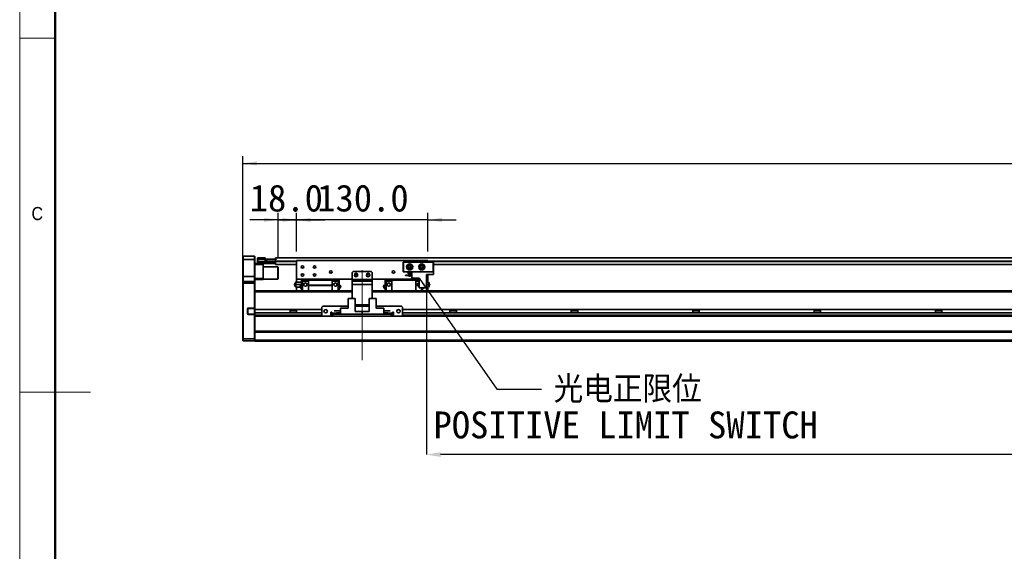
# Model space of a CAD drawing. Header units: millimetres. Extents: x 35 to 2905, y 35 to 2044.
# Tile 2 of 11: x 35 to 1008, y 882 to 1408. Entities that reach past the tile are written whole.
import ezdxf

# ---------------------------------------------------------------- set-up
doc = ezdxf.new("R2010")
doc.units = ezdxf.units.MM
doc.header["$LTSCALE"] = 7
doc.header["$PDSIZE"] = -1
doc.linetypes.add('CENTERX2', pattern=[20.32, 12.7, -2.54, 2.54, -2.54])
doc.layers.add('黑色实线', color=7, linetype='Continuous')
doc.styles.add('SLDTEXTSTYLE1', font='Gothic.ttf', dxfattribs={"width": 0.913})
doc.styles.add('SLDTEXTSTYLE8', font='txt')
doc.styles.add('SLDTEXTSTYLE9', font='txt', dxfattribs={"bigfont": 'bigfont'})
doc.dimstyles.new('SLDDIMSTYLE0', dxfattribs={"dimtxt": 26.6, "dimasz": 14, "dimexe": 0, "dimexo": 0.0625, "dimgap": 6.65, "dimtad": 2, "dimdec": 1, "dimrnd": 1e-09, "dimzin": 4, "dimdsep": 46, "dimtxsty": 'SLDTEXTSTYLE8', "dimsah": 1, "dimcen": 0.09, "dimadec": 0, "dimazin": 1, "dimtfac": 1, "dimtdec": 1, "dimtmove": 0, "dimatfit": 0, "dimfxl": 0, "dimfrac": 2, "dimtolj": 1, "dimtzin": 12, "dimarcsym": 0})
doc.dimstyles.new('SLDDIMSTYLE2', dxfattribs={"dimtxt": 0.18, "dimasz": 14, "dimexe": 0, "dimexo": 0.0625, "dimgap": 0, "dimtad": 0, "dimtih": 1, "dimtoh": 1, "dimdec": 0, "dimrnd": 1e-09, "dimzin": 0, "dimdsep": 46, "dimtxsty": 'Standard', "dimsah": 1, "dimcen": 0.09, "dimadec": 0, "dimazin": 0, "dimtfac": 14, "dimtdec": 0, "dimtofl": 0, "dimtmove": 0, "dimatfit": 3, "dimfxl": 0, "dimfrac": 2, "dimtolj": 1, "dimtzin": 0, "dimarcsym": 0})
doc.dimstyles.new('SLDDIMSTYLE5', dxfattribs={"dimtxt": 26.6, "dimasz": 14, "dimexe": 0, "dimexo": 0.0625, "dimgap": 6.65, "dimtad": 2, "dimdec": 1, "dimrnd": 1e-09, "dimzin": 4, "dimdsep": 46, "dimtxsty": 'SLDTEXTSTYLE8', "dimsah": 1, "dimcen": 0.09, "dimadec": 0, "dimazin": 1, "dimtfac": 1, "dimtdec": 1, "dimtofl": 0, "dimtmove": 0, "dimatfit": 3, "dimfxl": 0, "dimfrac": 2, "dimtolj": 1, "dimtzin": 12, "dimarcsym": 0})

# ---------------------------------------------------------------- blocks, each defined once
blk = doc.blocks.new('_D_19')
at = {"layer": '黑色实线'}
for p, q in [((255.56, 1156.17), (255.56, 1272.68)), ((255.56, 1265.68), (2111.56, 1265.68)), ((2111.56, 1156.17), (2111.56, 1272.68))]:
    blk.add_line(p, q, dxfattribs=at)
for points in [[(255.56, 1265.68), (269.56, 1263.58), (269.56, 1267.78)], [(2111.56, 1265.68), (2097.56, 1267.78), (2097.56, 1263.58)]]:
    blk.add_solid(points, dxfattribs=at)
at = {"layer": '黑色实线', "insert": (1129.45, 1300.58), "char_height": 26.6, "attachment_point": 1, "style": 'SLDTEXTSTYLE8'}
blk.add_mtext('1856.0', dxfattribs=at)
blk = doc.blocks.new('_D_20')
at = {"layer": '黑色实线'}
for p, q in [((308.56, 1209.78), (280.56, 1209.78)), ((308.56, 1178.67), (308.56, 1216.78)), ((438.56, 1209.78), (308.56, 1209.78)), ((438.56, 1178.67), (438.56, 1216.78)), ((438.56, 1209.78), (466.56, 1209.78))]:
    blk.add_line(p, q, dxfattribs=at)
for points in [[(308.56, 1209.78), (294.56, 1211.88), (294.56, 1207.68)], [(438.56, 1209.78), (452.56, 1207.68), (452.56, 1211.88)]]:
    blk.add_solid(points, dxfattribs=at)
at = {"layer": '黑色实线', "insert": (329.12, 1244.68), "char_height": 26.6, "attachment_point": 1, "style": 'SLDTEXTSTYLE8'}
blk.add_mtext('130.0', dxfattribs=at)
blk = doc.blocks.new('_D_22')
at = {"layer": '黑色实线'}
for p, q in [((290.56, 1209.78), (262.56, 1209.78)), ((290.56, 1171.87), (290.56, 1216.78)), ((290.56, 1209.78), (308.56, 1209.78)), ((308.56, 1178.67), (308.56, 1216.78)), ((308.56, 1209.78), (336.56, 1209.78))]:
    blk.add_line(p, q, dxfattribs=at)
for points in [[(290.56, 1209.78), (276.56, 1211.88), (276.56, 1207.68)], [(308.56, 1209.78), (322.56, 1207.68), (322.56, 1211.88)]]:
    blk.add_solid(points, dxfattribs=at)
at = {"layer": '黑色实线', "insert": (262.43, 1244.68), "char_height": 26.6, "attachment_point": 1, "style": 'SLDTEXTSTYLE8'}
blk.add_mtext('18.0', dxfattribs=at)
blk = doc.blocks.new('_D_24')
at = {"layer": 'Defpoints', "color": 0}
for p in [(437.06, 1142.78), (1897.06, 1139.28), (437.06, 977.78)]:
    blk.add_point(p, dxfattribs=at)
at = {"layer": '黑色实线', "color": 0, "lineweight": -2}
for p, q in [((437.06, 1142.72), (437.06, 977.78)), ((1897.06, 1139.22), (1897.06, 977.78)), ((1883.06, 977.78), (451.06, 977.78))]:
    blk.add_line(p, q, dxfattribs=at)
at = {"layer": '黑色实线', "color": 0}
for points in [[(451.06, 980.11), (451.06, 975.44), (437.06, 977.78)], [(1883.06, 980.11), (1883.06, 975.44), (1897.06, 977.78)]]:
    blk.add_solid(points, dxfattribs=at)
at = {"layer": '黑色实线', "color": 0, "insert": (1181.43, 971.13), "char_height": 26.6, "attachment_point": 2, "style": 'SLDTEXTSTYLE8'}
blk.add_mtext('\\A1;Stroke T=1460.0', dxfattribs=at)
blk = doc.blocks.new('SW_NOTE_9')
at = {"layer": '黑色实线', "color": 0, "char_height": 26.6, "attachment_point": 2}
for s, insert, style in [('光电正限位', (85.05, 13.16), 'SLDTEXTSTYLE9'), ('POSITIVE LIMIT SWITCH', (83.07, -22.01), 'SLDTEXTSTYLE8')]:
    blk.add_mtext(s, dxfattribs=dict(at, insert=insert, style=style))

msp = doc.modelspace()

# ---------------------------------------------------------------- linework, layer by layer
at = {"color": 7, "linetype": 'Continuous', "lineweight": 18}
for p, q in [((35, 2044), (35, 35)), ((70, 2009), (70, 70)), ((35, 1389.5), (70, 1389.5)), ((35, 1039.5), (105, 1039.5))]:
    msp.add_line(p, q, dxfattribs=at)
at = {"color": 7, "linetype": 'Continuous', "lineweight": 50}
msp.add_line((70, 2009), (70, 70), dxfattribs=at)
at = {"color": 7, "linetype": 'Continuous', "lineweight": 35}
for p, q in [((255.8639302, 1173.7777746), (255.56394, 1173.4777695)), ((255.56394, 1170.7777685), (255.56394, 1173.4777695)), ((255.8639302, 1170.7777685), (255.56394, 1170.7777685)), ((255.56394, 1153.7777713), (255.56394, 1170.7777685)), ((255.8639302, 1173.7777746), (255.8639302, 1170.7777685)), ((255.8639302, 1173.7777746), (267.2639295, 1173.7777746)), ((267.2639295, 1170.7777685), (255.8639302, 1170.7777685)), ((255.8639302, 1170.7777685), (255.8639302, 1153.7777713)), ((267.2639295, 1170.7777685), (267.2639295, 1173.7777746)), ((267.2639295, 1173.7777746), (267.5639345, 1173.4777695)), ((267.2639295, 1153.7777713), (267.2639295, 1170.7777685)), ((267.2639295, 1170.7777685), (267.5639345, 1170.7777685)), ((267.5639345, 1173.4777695), (267.5639345, 1170.7777685)), ((267.5639345, 1170.7777685), (267.5639345, 1153.7777713)), ((270.0639322, 1171.9777739), (270.3639223, 1172.2777716)), ((270.0639322, 1170.7777685), (270.0639322, 1171.9777739)), ((270.0639322, 1168.2777709), (270.0639322, 1170.7777685)), ((270.0639322, 1170.7777685), (270.3639223, 1170.7777685)), ((270.3639223, 1168.2777709), (270.0639322, 1168.2777709)), ((270.0639322, 1167.0777729), (270.0639322, 1168.2777709)), ((270.3639223, 1172.2777716), (270.3639223, 1170.7777685)), ((270.3639223, 1172.2777716), (277.563925, 1172.2777716)), ((277.563925, 1170.7777685), (270.3639223, 1170.7777685)), ((270.3639223, 1170.7777685), (270.3639223, 1168.2777709)), ((270.3639223, 1168.2777709), (287.7639487, 1168.2777709)), ((270.3639223, 1168.2777709), (270.3639223, 1166.7777679)), ((277.563925, 1172.2777716), (277.563925, 1170.7777685)), ((277.563925, 1168.4777743), (277.563925, 1170.7777685)), ((277.563925, 1168.7777719), (287.7639487, 1168.7777719)), ((287.7639487, 1168.4777743), (277.563925, 1168.4777743)), ((278.0639484, 1168.7777719), (278.0639484, 1168.9777679)), ((278.0639484, 1168.9777679), (278.5639419, 1168.9777679)), ((278.5639419, 1168.9777679), (278.5639419, 1170.9777719)), ((278.5639419, 1170.9777719), (279.0639355, 1170.9777719)), ((279.0639355, 1168.9777679), (278.5639419, 1168.9777679)), ((279.0639355, 1170.9777719), (279.0639355, 1168.9777679)), ((279.0639355, 1170.9777719), (288.0639388, 1170.9777719)), ((279.0639355, 1168.9777679), (288.0639388, 1168.9777679)), ((287.7639487, 1168.7777719), (287.7639487, 1168.4777743)), ((287.7639487, 1168.7777719), (288.0639388, 1168.4777743)), ((287.7639487, 1168.7777719), (288.0639388, 1168.7777719)), ((287.7639487, 1168.2777709), (287.7639487, 1168.4777743)), ((287.7639487, 1168.4777743), (288.0639388, 1168.4777743)), ((287.7639487, 1166.7777679), (287.7639487, 1168.2777709)), ((287.7639487, 1168.2777709), (288.0639388, 1168.2777709)), ((2079.064007, 1172.127769), (288.0639388, 1172.127769)), ((288.0639388, 1172.127769), (288.0639388, 1170.9777719)), ((288.0639388, 1168.9777679), (288.0639388, 1170.9777719)), ((288.0639388, 1170.9777719), (288.5639324, 1170.9777719)), ((288.0639388, 1169.1277704), (288.0639388, 1168.6277694)), ((288.0639388, 1168.6277694), (288.0639388, 1165.6277707)), ((288.5639324, 1170.9777719), (288.5639324, 1170.7860834)), ((308.5639431, 1169.7777739), (308.5639431, 1151.27777)), ((438.5639384, 1169.7777739), (308.5639431, 1169.7777739)), ((414.063926, 1167.9777733), (414.3639459, 1168.2777709)), ((414.3639459, 1168.2777709), (414.4881918, 1167.9777733)), ((414.3639459, 1168.2777709), (443.763937, 1168.2777709)), ((438.5639384, 1169.7777739), (438.5639384, 1168.2777709)), ((443.763937, 1168.2777709), (443.6396613, 1167.9777733)), ((443.763937, 1168.2777709), (444.0639272, 1167.9777733)), ((267.5639345, 1166.7777679), (270.3639223, 1166.7777679)), ((275.563921, 1165.7777733), (267.5639345, 1165.7777733)), ((270.3639223, 1166.7777679), (270.0639322, 1167.0777729)), ((287.7639487, 1166.7777679), (270.3639223, 1166.7777679)), ((275.563921, 1166.7777679), (275.563921, 1165.7777733)), ((275.563921, 1165.7777733), (275.563921, 1151.777771)), ((290.2639463, 1163.2777719), (275.563921, 1163.2777719)), ((287.7639487, 1166.7777679), (288.0639388, 1167.0777729)), ((308.5639431, 1165.6277707), (288.0639388, 1165.6277707)), ((290.5639365, 1162.9777706), (290.2639463, 1163.2777719)), ((290.2639463, 1151.27777), (290.2639463, 1163.2777719)), ((290.5639365, 1162.9777706), (290.5639365, 1151.5777713)), ((364.5639374, 1158.7777703), (363.5639205, 1157.777772)), ((382.5639441, 1158.7777703), (364.5639374, 1158.7777703)), ((383.5639312, 1157.777772), (382.5639441, 1158.7777703)), ((414.3639459, 1167.853505), (414.063926, 1167.9777733)), ((414.063926, 1158.5777706), (414.063926, 1167.9777733)), ((414.3639459, 1158.7020351), (414.063926, 1158.5777706)), ((414.3639459, 1158.277773), (414.063926, 1158.5777706)), ((414.4881918, 1167.9777733), (414.3639459, 1167.853505)), ((414.3639459, 1167.853505), (414.3639459, 1158.7020351)), ((414.3639459, 1158.7020351), (414.4881918, 1158.5777706)), ((414.4881918, 1158.5777706), (414.3639459, 1158.277773)), ((443.6396613, 1167.9777733), (414.4881918, 1167.9777733)), ((414.4881918, 1158.5777706), (443.6396613, 1158.5777706)), ((443.763937, 1167.853505), (443.6396613, 1167.9777733)), ((443.6396613, 1158.5777706), (443.763937, 1158.7020351)), ((443.6396613, 1158.5777706), (443.763937, 1158.277773)), ((444.0639272, 1167.9777733), (443.763937, 1167.853505)), ((443.763937, 1158.7020351), (443.763937, 1167.853505)), ((444.0639272, 1158.5777706), (443.763937, 1158.7020351)), ((444.0639272, 1158.5777706), (443.763937, 1158.277773)), ((444.0639272, 1167.9777733), (444.0639272, 1158.5777706)), ((1925.0639632, 1165.6277707), (444.0639272, 1165.6277707)), ((255.8639302, 1153.7777713), (255.56394, 1153.7777713)), ((255.56394, 1148.477771), (255.56394, 1153.7777713)), ((255.8639302, 1148.7777724), (255.56394, 1148.477771)), ((255.8639302, 1153.7777713), (255.8639302, 1148.7777724)), ((267.2639295, 1153.7777713), (255.8639302, 1153.7777713)), ((255.8639302, 1148.7777724), (255.8639302, 1147.2777731)), ((255.8639302, 1148.7777724), (267.2639295, 1148.7777724)), ((267.2639295, 1148.7777724), (267.2639295, 1153.7777713)), ((267.5639345, 1153.7777713), (267.2639295, 1153.7777713)), ((267.2639295, 1147.2777731), (267.2639295, 1148.7777724)), ((267.5639345, 1148.477771), (267.2639295, 1148.7777724)), ((267.5639345, 1153.7777713), (267.5639345, 1148.477771)), ((267.5639345, 1151.777771), (275.563921, 1151.777771)), ((275.563921, 1150.7777727), (267.5639345, 1150.7777727)), ((275.563921, 1151.777771), (275.563921, 1150.7777727)), ((275.563921, 1151.27777), (290.2639463, 1151.27777)), ((290.2639463, 1151.27777), (290.5639365, 1151.5777713)), ((363.5639205, 1151.27777), (308.5639431, 1151.27777)), ((308.5639431, 1151.27777), (308.5639431, 1148.2777714)), ((313.7139334, 1150.17777), (314.7139206, 1150.17777)), ((313.7139334, 1149.2777697), (313.7139334, 1150.17777)), ((313.7139334, 1149.2777697), (314.7139206, 1149.2777697)), ((313.7139334, 1139.717777), (313.7139334, 1149.2777697)), ((314.7139206, 1149.2777697), (314.7139206, 1150.2777717)), ((320.5639376, 1150.2777717), (314.7139206, 1150.2777717)), ((314.7139206, 1149.2777697), (320.5639376, 1149.2777697)), ((314.7139206, 1139.717777), (314.7139206, 1149.2777697)), ((320.5639376, 1150.2777717), (320.5639376, 1151.27777)), ((320.5639376, 1150.2777717), (344.0639331, 1150.2777717)), ((320.5639376, 1145.2777727), (320.5639376, 1150.2777717)), ((344.0639331, 1150.2777717), (344.0639331, 1151.27777)), ((344.0639331, 1150.2777717), (344.0639331, 1145.2777727)), ((344.0639331, 1150.2777717), (349.9139204, 1150.2777717)), ((349.9139204, 1149.2777697), (344.0639331, 1149.2777697)), ((349.9139204, 1149.2777697), (349.9139204, 1150.2777717)), ((350.9139373, 1150.17777), (349.9139204, 1150.17777)), ((349.9139204, 1139.717777), (349.9139204, 1149.2777697)), ((350.9139373, 1149.2777697), (349.9139204, 1149.2777697)), ((350.9139373, 1150.17777), (350.9139373, 1149.2777697)), ((350.9139373, 1149.2777697), (350.9139373, 1139.717777)), ((363.5639205, 1157.777772), (363.5639205, 1150.7777727)), ((363.5639205, 1150.7777727), (383.5639312, 1150.7777727)), ((363.5639205, 1149.2777697), (363.5639205, 1150.7777727)), ((363.5639205, 1149.2777697), (383.5639312, 1149.2777697)), ((363.5639205, 1145.77777), (363.5639205, 1149.2777697)), ((383.5639312, 1157.777772), (383.5639312, 1150.7777727)), ((430.1139369, 1151.27777), (383.5639312, 1151.27777)), ((383.5639312, 1150.7777727), (383.5639312, 1149.2777697)), ((383.5639312, 1149.2777697), (383.5639312, 1145.77777)), ((396.2139442, 1150.17777), (397.2139313, 1150.17777)), ((396.2139442, 1149.2777697), (396.2139442, 1150.17777)), ((396.2139442, 1139.717777), (396.2139442, 1149.2777697)), ((396.2139442, 1149.2777697), (397.2139313, 1149.2777697)), ((397.2139313, 1150.2777717), (403.0639484, 1150.2777717)), ((397.2139313, 1150.2777717), (397.2139313, 1149.2777697)), ((403.0639484, 1149.2777697), (397.2139313, 1149.2777697)), ((397.2139313, 1149.2777697), (397.2139313, 1139.717777)), ((403.0639484, 1151.27777), (403.0639484, 1150.2777717)), ((403.0639484, 1139.717777), (403.0639484, 1150.2777717)), ((403.0639484, 1150.2777717), (426.5639438, 1150.2777717)), ((422.5639357, 1158.277773), (414.3639459, 1158.277773)), ((416.3639202, 1154.7277725), (416.3639202, 1155.0277701)), ((416.3639202, 1155.0277701), (422.5639357, 1155.0277701)), ((416.3639202, 1154.7277725), (422.5639357, 1154.7277725)), ((418.763931, 1157.6777703), (422.5639357, 1157.6777703)), ((418.763931, 1156.9777733), (418.763931, 1157.6777703)), ((418.763931, 1156.9777733), (422.5639357, 1156.9777733)), ((421.7886879, 1155.0277701), (421.8139305, 1155.2777706)), ((422.5639357, 1152.0777723), (422.5639357, 1158.277773)), ((422.5639357, 1158.277773), (444.0639272, 1158.277773)), ((422.5639357, 1152.0777723), (430.1139369, 1152.0777723)), ((426.5639438, 1151.27777), (426.5639438, 1150.2777717)), ((426.5639438, 1150.2777717), (426.5639438, 1139.717777)), ((430.1139369, 1150.2777717), (426.5639438, 1150.2777717)), ((426.5639438, 1149.2777697), (430.1139369, 1149.2777697)), ((430.1139369, 1142.7777714), (430.1139369, 1152.0777723)), ((437.0639279, 1142.7777714), (437.0639279, 1155.67777)), ((444.0639272, 1155.67777), (437.0639279, 1155.67777)), ((438.5639384, 1151.27777), (437.0639279, 1151.27777)), ((438.5639384, 1155.67777), (438.5639384, 1151.27777)), ((438.5639384, 1151.27777), (438.5639384, 1148.2777714)), ((444.0639272, 1155.67777), (444.0639272, 1158.277773)), ((255.56394, 1147.2777731), (255.56394, 1148.477771)), ((255.56394, 1092.402036), (255.56394, 1147.2777731)), ((255.8639302, 1147.2777731), (255.56394, 1147.2777731)), ((255.8639302, 1147.2777731), (255.8639302, 1092.2777715)), ((267.2639295, 1147.2777731), (255.8639302, 1147.2777731)), ((267.2639295, 1122.6277712), (267.2639295, 1147.2777731)), ((267.5639345, 1147.2777731), (267.2639295, 1147.2777731)), ((267.5639345, 1148.477771), (267.5639345, 1147.2777731)), ((267.5639345, 1147.2777731), (267.5639345, 1139.4319205)), ((363.5639205, 1139.717777), (267.5639345, 1139.717777)), ((267.5639345, 1139.4319205), (267.5639345, 1138.7177749)), ((273.5639467, 1139.7777728), (313.7139334, 1139.7777728)), ((273.5639467, 1139.7777728), (273.5639467, 1139.717777)), ((308.5639431, 1143.2777724), (308.5639431, 1139.7777728)), ((313.7139334, 1148.2777714), (308.5708871, 1148.2777714)), ((313.7139334, 1145.77777), (308.5708871, 1145.77777)), ((312.2809186, 1143.2777724), (308.5708871, 1143.2777724)), ((344.0639331, 1145.2777727), (320.5639376, 1145.2777727)), ((320.5639376, 1144.9777714), (320.5639376, 1145.2777727)), ((320.5639376, 1144.9777714), (344.0639331, 1144.9777714)), ((320.5639376, 1139.717777), (320.5639376, 1144.9777714)), ((344.0639331, 1144.9777714), (344.0639331, 1145.2777727)), ((344.0639331, 1144.9777714), (344.0639331, 1139.717777)), ((350.9139373, 1139.7777728), (363.5639205, 1139.7777728)), ((383.5639312, 1145.77777), (363.5639205, 1145.77777)), ((363.5639205, 1145.77777), (363.5639205, 1131.9746642)), ((383.5639312, 1145.77777), (383.5639312, 1131.9746642)), ((383.5639312, 1139.7777728), (396.2139442, 1139.7777728)), ((1897.063966, 1139.717777), (383.5639312, 1139.717777)), ((437.0639279, 1142.7777714), (430.1139369, 1142.7777714)), ((432.4139311, 1142.7777714), (432.4139311, 1139.717777)), ((433.413948, 1142.7777714), (433.413948, 1139.717777)), ((433.413948, 1139.7777728), (1897.063966, 1139.7777728)), ((437.0639279, 1148.2777714), (438.5569646, 1148.2777714)), ((437.0639279, 1145.77777), (438.5569646, 1145.77777)), ((438.5569646, 1143.2777724), (437.0639279, 1143.2777724)), ((438.5639384, 1143.2777724), (438.5639384, 1139.7777728)), ((440.3043046, 1145.5314687), (440.3043046, 1146.027588)), ((267.5639345, 1121.1746639), (267.5639345, 1138.7177749)), ((359.6139207, 1131.9746642), (359.6139207, 1122.6746651)), ((359.6139207, 1131.9746642), (366.5639415, 1131.9746642)), ((366.5639415, 1131.9746642), (366.5639415, 1119.0746638)), ((380.56394, 1131.9746642), (380.56394, 1119.0746638)), ((380.56394, 1131.9746642), (387.513931, 1131.9746642)), ((387.513931, 1131.9746642), (387.513931, 1122.6746651)), ((260.2639302, 1121.8277706), (260.2639302, 1117.1277712)), ((260.2639302, 1121.8277706), (260.5639353, 1121.8277706)), ((260.5639353, 1117.1277712), (260.5639353, 1121.8277706)), ((261.0639288, 1122.6277712), (261.0639288, 1122.3277717)), ((267.2639295, 1122.6277712), (261.0639288, 1122.6277712)), ((261.0639288, 1122.3277717), (267.1396687, 1122.3277717)), ((267.2639295, 1122.6277712), (267.1396687, 1122.3277717)), ((267.1396687, 1122.3277717), (267.2639295, 1122.3277717)), ((267.5639345, 1122.6277712), (267.2639295, 1122.6277712)), ((267.2639295, 1122.3277717), (267.5639345, 1122.6277712)), ((267.2639295, 1122.3277717), (267.2639295, 1116.6277711)), ((333.5639491, 1121.1746639), (267.5639345, 1121.1746639)), ((267.5639345, 1117.7746641), (267.5639345, 1121.1746639)), ((302.3943558, 1121.1746639), (302.3943558, 1117.7746641)), ((308.7335183, 1119.7751227), (302.3943558, 1119.7751227)), ((308.7335183, 1117.7746641), (308.7335183, 1121.1746639)), ((334.5639362, 1124.4746639), (333.5639491, 1123.4746637)), ((333.5639491, 1123.4746637), (333.5639491, 1115.4746643)), ((359.6139207, 1124.4746639), (334.5639362, 1124.4746639)), ((345.8639338, 1119.7246636), (345.8639338, 1120.024665)), ((345.8639338, 1120.024665), (352.0639493, 1120.024665)), ((345.8639338, 1119.7246636), (352.0639493, 1119.7246636)), ((352.0639493, 1116.4746645), (352.0639493, 1122.6746651)), ((352.0639493, 1122.6746651), (359.6139207, 1122.6746651)), ((380.56394, 1125.7777723), (366.5639415, 1125.7777723)), ((380.56394, 1124.4746639), (366.5639415, 1124.4746639)), ((412.5639453, 1124.4746639), (387.513931, 1124.4746639)), ((395.0639322, 1122.6746651), (387.513931, 1122.6746651)), ((395.0639322, 1122.6746651), (395.0639322, 1116.4746645)), ((401.2639477, 1120.024665), (395.0639322, 1120.024665)), ((401.2639477, 1119.7246636), (395.0639322, 1119.7246636)), ((401.2639477, 1120.024665), (401.2639477, 1119.7246636)), ((413.5639324, 1123.4746637), (412.5639453, 1124.4746639)), ((413.5639324, 1115.4746643), (413.5639324, 1123.4746637)), ((1953.5639241, 1121.1746639), (413.5639324, 1121.1746639)), ((460.3943481, 1121.1746639), (460.3943481, 1117.7746641)), ((466.7335107, 1119.7751227), (460.3943481, 1119.7751227)), ((466.7335107, 1117.7746641), (466.7335107, 1121.1746639)), ((580.3943827, 1121.1746639), (580.3943827, 1117.7746641)), ((586.7335155, 1119.7751227), (580.3943827, 1119.7751227)), ((586.7335155, 1117.7746641), (586.7335155, 1121.1746639)), ((700.3943875, 1121.1746639), (700.3943875, 1117.7746641)), ((706.7335202, 1119.7751227), (700.3943875, 1119.7751227)), ((706.7335202, 1117.7746641), (706.7335202, 1121.1746639)), ((820.3943326, 1121.1746639), (820.3943326, 1117.7746641)), ((826.733525, 1119.7751227), (820.3943326, 1119.7751227)), ((826.733525, 1117.7746641), (826.733525, 1121.1746639)), ((940.3943374, 1121.1746639), (940.3943374, 1117.7746641)), ((946.7335298, 1119.7751227), (940.3943374, 1119.7751227)), ((946.7335298, 1117.7746641), (946.7335298, 1121.1746639)), ((260.2639302, 1117.1277712), (260.5639353, 1117.1277712)), ((261.0639288, 1116.3277716), (261.0639288, 1116.6277711)), ((267.1396687, 1116.6277711), (261.0639288, 1116.6277711)), ((261.0639288, 1116.3277716), (267.2639295, 1116.3277716)), ((267.1396687, 1116.6277711), (267.2639295, 1116.3277716)), ((267.2639295, 1116.6277711), (267.1396687, 1116.6277711)), ((267.2639295, 1116.6277711), (267.5639345, 1116.3277716)), ((267.2639295, 1092.2777715), (267.2639295, 1116.3277716)), ((267.2639295, 1116.3277716), (267.5639345, 1116.3277716)), ((333.5639491, 1117.7746641), (267.5639345, 1117.7746641)), ((267.5639345, 1115.7177712), (267.5639345, 1117.7746641)), ((267.5639345, 1115.7177712), (267.5639345, 1115.0036283)), ((267.5639345, 1115.0036283), (267.5639345, 1099.4319144)), ((334.3208387, 1114.7177719), (267.5639345, 1114.7177719)), ((333.5639491, 1115.4746643), (334.5639362, 1114.4746641)), ((334.5639362, 1114.4746641), (342.5639226, 1114.4746641)), ((343.5639396, 1118.4746648), (342.5639226, 1118.4746648)), ((342.5639226, 1118.4746648), (342.5639226, 1114.4746641)), ((343.5639396, 1117.7746641), (342.5639226, 1117.7746641)), ((343.5639396, 1114.7177719), (342.5639226, 1114.7177719)), ((343.5639396, 1117.4746646), (343.5639396, 1118.4746648)), ((343.5639396, 1117.4746646), (343.5639396, 1116.4746645)), ((343.5639396, 1114.4746641), (343.5639396, 1116.4746645)), ((343.5639396, 1116.4746645), (344.5639267, 1116.4746645)), ((344.5639267, 1114.4746641), (343.5639396, 1114.4746641)), ((344.5639267, 1116.4746645), (344.5639267, 1114.4746641)), ((402.563925, 1116.4746645), (344.5639267, 1116.4746645)), ((402.563925, 1114.4746641), (344.5639267, 1114.4746641)), ((348.2639446, 1117.0746644), (348.2639446, 1117.7746641)), ((348.2639446, 1117.7746641), (352.0639493, 1117.7746641)), ((348.2639446, 1117.0746644), (352.0639493, 1117.0746644)), ((352.0639493, 1116.4746645), (373.5639407, 1116.4746645)), ((373.5639407, 1119.0746638), (366.5639415, 1119.0746638)), ((373.5639407, 1116.4746645), (373.5639407, 1119.0746638)), ((373.5639407, 1119.0746638), (380.56394, 1119.0746638)), ((395.0639322, 1116.4746645), (373.5639407, 1116.4746645)), ((398.8639369, 1117.7746641), (395.0639322, 1117.7746641)), ((398.8639369, 1117.0746644), (395.0639322, 1117.0746644)), ((398.8639369, 1117.7746641), (398.8639369, 1117.0746644)), ((402.563925, 1114.4746641), (402.563925, 1116.4746645)), ((402.563925, 1116.4746645), (403.5639419, 1116.4746645)), ((403.5639419, 1114.4746641), (402.563925, 1114.4746641)), ((404.5639291, 1118.4746648), (403.5639419, 1118.4746648)), ((403.5639419, 1118.4746648), (403.5639419, 1117.4746646)), ((404.5639291, 1117.7746641), (403.5639419, 1117.7746641)), ((403.5639419, 1116.4746645), (403.5639419, 1117.4746646)), ((403.5639419, 1116.4746645), (403.5639419, 1114.4746641)), ((404.5639291, 1114.7177719), (403.5639419, 1114.7177719)), ((404.5639291, 1114.4746641), (404.5639291, 1118.4746648)), ((404.5639291, 1114.4746641), (412.5639453, 1114.4746641)), ((412.5639453, 1114.4746641), (413.5639324, 1115.4746643)), ((1954.3207838, 1114.7177719), (412.8070428, 1114.7177719)), ((1953.5639241, 1117.7746641), (413.5639324, 1117.7746641)), ((255.56394, 1090.5777716), (255.56394, 1092.402036)), ((255.56394, 1092.402036), (255.8639302, 1092.2777715)), ((255.56394, 1090.5777716), (255.8639302, 1090.2777712)), ((255.8639302, 1092.2777715), (255.8639302, 1090.2777712)), ((255.8639302, 1092.2777715), (267.2639295, 1092.2777715)), ((267.5639345, 1092.402036), (267.2639295, 1092.2777715)), ((267.2639295, 1090.2777712), (267.2639295, 1092.2777715)), ((267.5639345, 1090.5777716), (267.2639295, 1090.2777712)), ((2099.5639517, 1099.7177716), (267.5639345, 1099.7177716)), ((267.5639345, 1099.4319144), (267.5639345, 1098.7177714)), ((2099.5639517, 1098.7177714), (267.5639345, 1098.7177714)), ((267.5639345, 1090.7777712), (267.5639345, 1098.7177714)), ((2099.5639517, 1090.7777712), (267.5639345, 1090.7777712)), ((267.5639345, 1089.7777711), (267.5639345, 1090.7777712)), ((267.2639295, 1090.2777712), (255.8639302, 1090.2777712)), ((2099.5639517, 1089.7777711), (267.5639345, 1089.7777711))]:
    msp.add_line(p, q, dxfattribs=at)
at = {"color": 8, "linetype": 'Continuous', "lineweight": 35}
for p, q in [((308.5639431, 1169.1277704), (288.0639388, 1169.1277704)), ((308.5639431, 1168.6277694), (288.0639388, 1168.6277694)), ((1928.5639479, 1169.1277704), (438.5639384, 1169.1277704)), ((1928.5639479, 1168.6277694), (438.5639384, 1168.6277694)), ((363.5639205, 1138.7177749), (267.5639345, 1138.7177749)), ((1897.623892, 1138.7177749), (383.5639312, 1138.7177749)), ((333.5639491, 1115.7177712), (267.5639345, 1115.7177712)), ((343.5639396, 1115.7177712), (342.5639226, 1115.7177712)), ((348.2639446, 1117.4746646), (343.5639396, 1117.4746646)), ((403.5639419, 1117.4746646), (398.8639369, 1117.4746646)), ((404.5639291, 1115.7177712), (403.5639419, 1115.7177712)), ((1953.5639241, 1115.7177712), (413.5639324, 1115.7177712))]:
    msp.add_line(p, q, dxfattribs=at)
at = {"color": 7, "linetype": 'Continuous', "lineweight": 35}
for centre, radius in [((314.5639345, 1163.2777715), 1.25), ((326.5639345, 1163.2777715), 1.25), ((342.5639345, 1158.2777715), 1.25), ((404.5639345, 1158.2777715), 1.25), ((420.5639345, 1163.2777715), 3), ((420.5639345, 1163.2777715), 1.7), ((420.5639345, 1163.2777715), 1.25), ((432.5639345, 1163.2777715), 3), ((432.5639345, 1163.2777715), 1.7), ((432.5639345, 1163.2777715), 1.25), ((314.5639345, 1155.2777715), 1.25), ((326.5639345, 1155.2777715), 1.25), ((367.5639345, 1155.2777715), 1.7), ((367.5639345, 1155.2777715), 1.25), ((379.5639345, 1155.2777715), 1.7), ((379.5639345, 1155.2777715), 1.25), ((317.4139345, 1145.7777715), 1.65), ((347.2139345, 1145.7777715), 1.65), ((399.9139345, 1145.7777715), 1.65), ((337.5639345, 1119.4746645), 1.7), ((409.5639345, 1119.4746645), 1.7)]:
    msp.add_circle(centre, radius, dxfattribs=at)
for centre, radius, start, end in [((420.5639345, 1155.2777715), 1.25, 0, 191.5369590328), ((420.5639345, 1155.2777715), 1.25, 206.1038811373, 333.8961188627), ((306.8139345, 1145.7777715), 0.25, 87.8246602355, 272.1465070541), ((310.0639345, 1145.7777715), 3.25, 184.3391230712, 230.6442225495), ((310.0639345, 1145.7777715), 3.25, 129.3947372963, 175.6165768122), ((314.1139345, 1143.7777715), 1.9, 102.1827014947, 257.7146881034), ((350.5139345, 1143.7777715), 1.9, 282.3018808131, 77.8162850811), ((396.6139345, 1143.7777715), 1.9, 102.1827014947, 257.7146881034), ((429.7139345, 1145.7777715), 1.65, 75.9703345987, 180), ((429.7139345, 1145.7777715), 1.65, 180, 284.0296654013), ((433.0139345, 1143.7777715), 1.9, 282.3018808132, 328.2431361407), ((437.0639345, 1145.7777715), 3.25, 309.3885433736, 355.6617036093), ((437.0639345, 1145.7777715), 3.25, 4.3789033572, 50.6111993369), ((440.3139345, 1145.7777715), 0.25, 267.7337980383, 0), ((440.3139345, 1145.7777715), 0.25, 0, 92.2010558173), ((261.0639345, 1121.8277715), 0.8, 90, 180), ((261.0639345, 1121.8277715), 0.5, 90, 180), ((261.0639345, 1117.1277715), 0.8, 180, 270), ((261.0639345, 1117.1277715), 0.5, 180, 270)]:
    msp.add_arc(centre, radius, start, end, dxfattribs=at)
for points, knots in [([(306.8235471, 1146.027588), (306.8235471, 1146.0248254), (306.8235471, 1146.0193003), (306.8235471, 1145.9762281), (306.8235471, 1145.9128526), (306.8235471, 1145.846884), (306.8235471, 1145.8019013), (306.8235471, 1145.7777364), (306.8235471, 1145.7394209), (306.8235471, 1145.6771209), (306.8235471, 1145.605105), (306.8235471, 1145.5540701), (306.8235471, 1145.5281596), (306.8235471, 1145.5306833), (306.8235471, 1145.5314687)], [0, 0, 0, 0, 0.107339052, 0.2146745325, 0.3220139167, 0.4293522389, 0.4824446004, 0.495671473, 0.5221484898, 0.6294892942, 0.7368288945, 0.844163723, 0.9515026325, 1, 1, 1, 1]), ([(308.5708871, 1145.77777), (308.4251202, 1145.9369575), (308.1335861, 1146.255333), (307.9584935, 1146.8582742), (308.0107662, 1147.468064), (308.2488634, 1147.9547937), (308.4859985, 1148.1926313), (308.5708871, 1148.2777714)], [0, 0, 0, 0, 0.2194143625, 0.4388293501, 0.6582442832, 0.8776598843, 1, 1, 1, 1]), ([(308.5708871, 1143.2777724), (308.4251202, 1143.436958), (308.1335855, 1143.7553303), (307.9584934, 1144.3582781), (308.0107674, 1144.9680619), (308.2488607, 1145.4547953), (308.4859984, 1145.6926314), (308.5708871, 1145.77777)], [0, 0, 0, 0, 0.2194141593, 0.4388297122, 0.6582443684, 0.8776610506, 1, 1, 1, 1]), ([(308.5708871, 1148.2777714), (308.4284404, 1148.2777714), (308.1435462, 1148.2777714), (307.9724419, 1148.2777714), (308.0041552, 1148.2777714), (308.0111398, 1148.2777714)], [0, 0, 0, 0, 0.4381245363, 0.8762516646, 1, 1, 1, 1]), ([(308.0109908, 1143.2777724), (308.0137028, 1143.2777724), (308.0201781, 1143.2777724), (308.2512503, 1143.2777724), (308.4866281, 1143.2777724), (308.5708871, 1143.2777724)], [0, 0, 0, 0, 0.3163068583, 0.7552560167, 1, 1, 1, 1]), ([(438.5569646, 1148.2777714), (438.7027323, 1148.1185842), (438.9942673, 1147.8002102), (439.1693484, 1147.1972658), (439.1171232, 1146.5874791), (438.8790237, 1146.1007374), (438.6418642, 1145.8629091), (438.5569646, 1145.77777)], [0, 0, 0, 0, 0.2194137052, 0.4388269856, 0.6582406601, 0.87765512, 1, 1, 1, 1]), ([(439.1168012, 1148.2777714), (439.1140813, 1148.2777714), (439.1075775, 1148.2777714), (438.8766293, 1148.2777714), (438.6412329, 1148.2777714), (438.5569646, 1148.2777714)], [0, 0, 0, 0, 0.3157722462, 0.7550571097, 1, 1, 1, 1]), ([(438.5569646, 1145.77777), (438.7027324, 1145.618584), (438.9942696, 1145.3002103), (439.1693477, 1144.6972673), (439.117122, 1144.0874801), (438.8790249, 1143.6007353), (438.6418643, 1143.36291), (438.5569646, 1143.2777724)], [0, 0, 0, 0, 0.2194125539, 0.4388275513, 0.6582397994, 0.87765536, 1, 1, 1, 1]), ([(438.5569646, 1143.2777724), (438.6994182, 1143.2777724), (438.9843262, 1143.2777724), (439.155394, 1143.2777724), (439.1237025, 1143.2777724), (439.1167118, 1143.2777724)], [0, 0, 0, 0, 0.4380161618, 0.876034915, 1, 1, 1, 1])]:
    msp.add_open_spline(points, degree=3, knots=knots, dxfattribs=at)
at = {"layer": '黑色实线', "linetype": 'CENTERX2', "lineweight": 18}
msp.add_line((373.5639345, 1071.0246645), (373.5639345, 1167.9246645), dxfattribs=at)

# ---------------------------------------------------------------- block references
at = {"layer": '黑色实线', "color": 7}
msp.add_blockref('SW_NOTE_9', (551.0587958, 1042.394618), dxfattribs=at)

# ---------------------------------------------------------------- texts
at = {"color": 7, "linetype": 'Continuous', "lineweight": 0, "insert": (46.6666667, 1222.5241462), "char_height": 12.9645833, "attachment_point": 1, "style": 'SLDTEXTSTYLE1'}
msp.add_mtext('C', dxfattribs=at)

# ---------------------------------------------------------------- dimensions: what is measured, and where the dimension line sits
at = {"layer": '黑色实线'}
for base, p1, p2, dimstyle, picture, middle in [((2111.5639345, 1265.6787933), (255.5639345, 1147.2777715), (2111.5639345, 1147.2777715), 'SLDDIMSTYLE5', '_D_19', (1181.4272184, 1265.6787933)), ((308.5639345, 1209.7814895), (290.5639345, 1162.9777715), (308.5639345, 1169.7777715), 'SLDDIMSTYLE0', '_D_22', (295.1965633, 1209.7814895)), ((308.5639345, 1209.7814895), (438.5639345, 1169.7777715), (308.5639345, 1169.7777715), 'SLDDIMSTYLE0', '_D_20', (371.4962932, 1209.7814895))]:
    dim = msp.add_linear_dim(base=base, p1=p1, p2=p2, dimstyle=dimstyle, dxfattribs=at)
    dim.commit()
    dim.dimension.update_dxf_attribs({"geometry": picture, "text_midpoint": middle, "dimtype": 160})
dim = msp.add_linear_dim(base=(437.0639345, 977.7777715), p1=(1897.0639345, 1139.2777715), p2=(437.0639345, 1142.7777715), text='Stroke T=<>', dimstyle='SLDDIMSTYLE5', dxfattribs=at)
dim.commit()
dim.dimension.update_dxf_attribs({"geometry": '_D_24', "text_midpoint": (1181.4272184, 977.7777715), "dimtype": 160})

# ---------------------------------------------------------------- leaders
at = {"layer": '黑色实线', "color": 7}
msp.add_leader([(430.1139345, 1152.0777715), (506.6087958, 1042.394618), (551.0587958, 1042.394618)], dimstyle='SLDDIMSTYLE2', dxfattribs=at)

doc.saveas('drawing.dxf')
